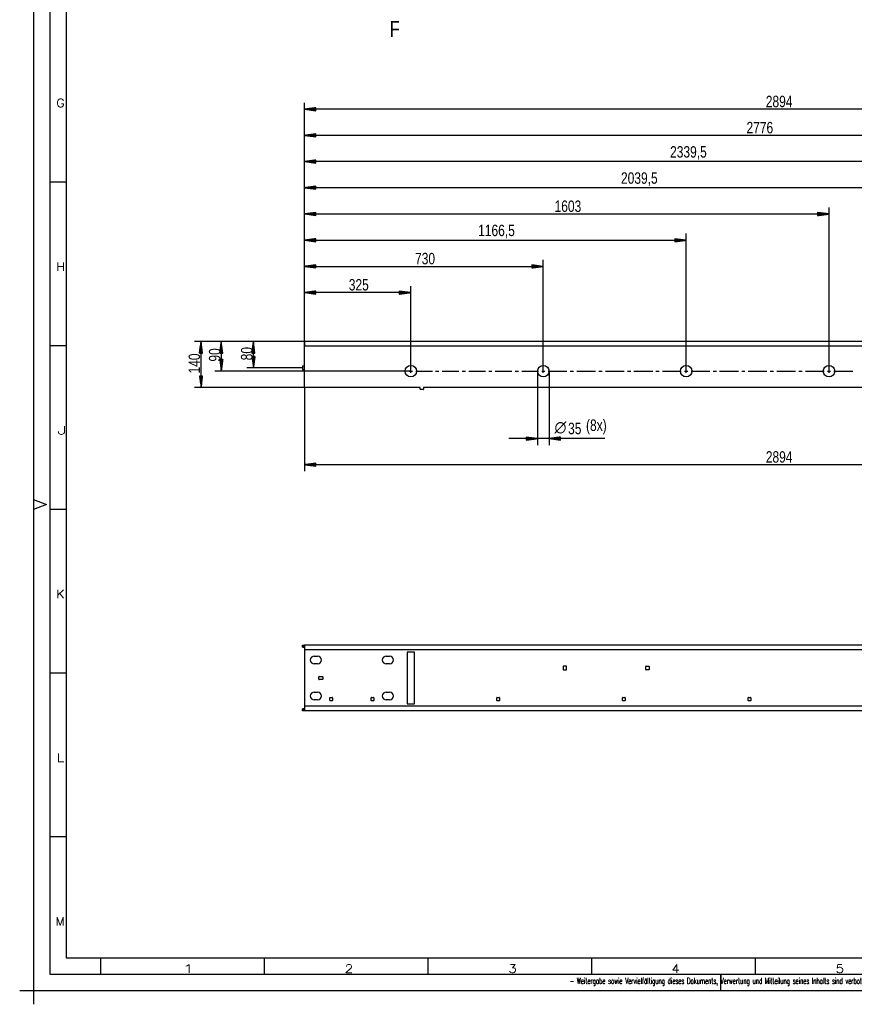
# Model space of a CAD drawing. Header units: millimetres. Extents: x -4 to 841, y -4 to 594.
# Tile 1 of 14: x -4 to 251, y -4 to 297. Entities that reach past the tile are written whole.
import ezdxf

# ---------------------------------------------------------------- set-up
doc = ezdxf.new("R2010")
doc.units = ezdxf.units.MM
doc.layers.add('1', color=7, linetype='Continuous')
doc.styles.add('SEACAD_Arial', font='arial.ttf', dxfattribs={"width": 0.75})
doc.styles.add('SEACAD_simplex_shx', font='simplex.shx', dxfattribs={"width": 0.587})

msp = doc.modelspace()

# ---------------------------------------------------------------- linework, layer by layer
at = {"layer": '1', "color": 7, "linetype": 'Continuous'}
for p, q in [((0, 594), (0, 0)), ((5, 589), (5, 5)), ((10, 584), (10, 10)), ((82.8, 189.65), (82.8, 271.25)), ((86.3, 269.71), (82.8, 269.25)), ((372.2, 269.25), (82.8, 269.25)), ((82.8, 269.25), (86.3, 268.79)), ((86.3, 269.25), (82.8, 269.25)), ((86.3, 269.25), (82.8, 269.25)), ((86.3, 269.3), (83.18, 269.3)), ((86.3, 269.2), (83.18, 269.2)), ((86.3, 269.35), (83.57, 269.35)), ((86.3, 269.14), (83.57, 269.14)), ((86.3, 269.4), (83.96, 269.4)), ((86.3, 269.09), (83.96, 269.09)), ((86.3, 269.45), (84.34, 269.45)), ((86.3, 269.04), (84.34, 269.04)), ((86.3, 269.5), (84.73, 269.5)), ((86.3, 268.99), (84.73, 268.99)), ((86.3, 269.55), (85.11, 269.55)), ((86.3, 268.94), (85.11, 268.94)), ((86.3, 269.6), (85.5, 269.6)), ((86.3, 268.89), (85.5, 268.89)), ((86.3, 269.65), (85.88, 269.65)), ((86.3, 268.84), (85.88, 268.84)), ((86.3, 269.7), (86.27, 269.7)), ((86.3, 269.7), (86.27, 269.7)), ((86.3, 268.79), (86.27, 268.79)), ((86.3, 268.79), (86.27, 268.79)), ((86.3, 268.79), (86.3, 269.71)), ((82.8, 189.65), (82.8, 263.25)), ((86.3, 261.71), (82.8, 261.25)), ((360.4, 261.25), (82.8, 261.25)), ((82.8, 261.25), (86.3, 260.79)), ((86.3, 261.25), (82.8, 261.25)), ((86.3, 261.25), (82.8, 261.25)), ((86.3, 261.3), (83.18, 261.3)), ((86.3, 261.2), (83.18, 261.2)), ((86.3, 261.35), (83.57, 261.35)), ((86.3, 261.14), (83.57, 261.14)), ((86.3, 261.4), (83.96, 261.4)), ((86.3, 261.09), (83.96, 261.09)), ((86.3, 261.45), (84.34, 261.45)), ((86.3, 261.04), (84.34, 261.04)), ((86.3, 261.5), (84.73, 261.5)), ((86.3, 260.99), (84.73, 260.99)), ((86.3, 261.55), (85.11, 261.55)), ((86.3, 260.94), (85.11, 260.94)), ((86.3, 261.6), (85.5, 261.6)), ((86.3, 260.89), (85.5, 260.89)), ((86.3, 261.65), (85.88, 261.65)), ((86.3, 260.84), (85.88, 260.84)), ((86.3, 261.7), (86.27, 261.7)), ((86.3, 261.7), (86.27, 261.7)), ((86.3, 260.79), (86.27, 260.79)), ((86.3, 260.79), (86.27, 260.79)), ((86.3, 260.79), (86.3, 261.71)), ((82.8, 189.65), (82.8, 255.25)), ((86.3, 253.71), (82.8, 253.25)), ((316.75, 253.25), (82.8, 253.25)), ((82.8, 253.25), (86.3, 252.79)), ((86.3, 253.25), (82.8, 253.25)), ((86.3, 253.25), (82.8, 253.25)), ((86.3, 253.3), (83.18, 253.3)), ((86.3, 253.2), (83.18, 253.2)), ((86.3, 253.35), (83.57, 253.35)), ((86.3, 253.14), (83.57, 253.14)), ((86.3, 253.4), (83.96, 253.4)), ((86.3, 253.09), (83.96, 253.09)), ((86.3, 253.45), (84.34, 253.45)), ((86.3, 253.04), (84.34, 253.04)), ((86.3, 253.5), (84.73, 253.5)), ((86.3, 252.99), (84.73, 252.99)), ((86.3, 253.55), (85.11, 253.55)), ((86.3, 252.94), (85.11, 252.94)), ((86.3, 253.6), (85.5, 253.6)), ((86.3, 252.89), (85.5, 252.89)), ((86.3, 253.65), (85.88, 253.65)), ((86.3, 252.84), (85.88, 252.84)), ((86.3, 253.7), (86.27, 253.7)), ((86.3, 253.7), (86.27, 253.7)), ((86.3, 252.79), (86.27, 252.79)), ((86.3, 252.79), (86.27, 252.79)), ((86.3, 252.79), (86.3, 253.71)), ((10, 247), (5, 247)), ((82.8, 189.65), (82.8, 247.25)), ((86.3, 245.71), (82.8, 245.25)), ((286.75, 245.25), (82.8, 245.25)), ((82.8, 245.25), (86.3, 244.79)), ((86.3, 245.25), (82.8, 245.25)), ((86.3, 245.25), (82.8, 245.25)), ((86.3, 245.3), (83.18, 245.3)), ((86.3, 245.2), (83.18, 245.2)), ((86.3, 245.35), (83.57, 245.35)), ((86.3, 245.14), (83.57, 245.14)), ((86.3, 245.4), (83.96, 245.4)), ((86.3, 245.09), (83.96, 245.09)), ((86.3, 245.45), (84.34, 245.45)), ((86.3, 245.04), (84.34, 245.04)), ((86.3, 245.5), (84.73, 245.5)), ((86.3, 244.99), (84.73, 244.99)), ((86.3, 245.55), (85.11, 245.55)), ((86.3, 244.94), (85.11, 244.94)), ((86.3, 245.6), (85.5, 245.6)), ((86.3, 244.89), (85.5, 244.89)), ((86.3, 245.65), (85.88, 245.65)), ((86.3, 244.84), (85.88, 244.84)), ((86.3, 245.7), (86.27, 245.7)), ((86.3, 245.7), (86.27, 245.7)), ((86.3, 244.79), (86.27, 244.79)), ((86.3, 244.79), (86.27, 244.79)), ((86.3, 244.79), (86.3, 245.71)), ((82.8, 189.65), (82.8, 239.25)), ((86.3, 237.71), (82.8, 237.25)), ((86.3, 237.65), (85.88, 237.65)), ((86.3, 237.7), (86.27, 237.7)), ((86.3, 237.7), (86.27, 237.7)), ((86.3, 236.79), (86.3, 237.71)), ((243.1, 237.25), (239.6, 237.71)), ((239.6, 237.71), (239.6, 236.79)), ((239.6, 237.7), (239.62, 237.7)), ((239.6, 237.7), (239.62, 237.7)), ((239.6, 237.65), (240.01, 237.65)), ((243.1, 189.25), (243.1, 239.25)), ((82.8, 237.25), (243.1, 237.25)), ((82.8, 237.25), (86.3, 236.79)), ((86.3, 237.25), (82.8, 237.25)), ((86.3, 237.25), (82.8, 237.25)), ((86.3, 237.3), (83.18, 237.3)), ((86.3, 237.2), (83.18, 237.2)), ((86.3, 237.35), (83.57, 237.35)), ((86.3, 237.14), (83.57, 237.14)), ((86.3, 237.4), (83.96, 237.4)), ((86.3, 237.09), (83.96, 237.09)), ((86.3, 237.45), (84.34, 237.45)), ((86.3, 237.04), (84.34, 237.04)), ((86.3, 237.5), (84.73, 237.5)), ((86.3, 236.99), (84.73, 236.99)), ((86.3, 237.55), (85.11, 237.55)), ((86.3, 236.94), (85.11, 236.94)), ((86.3, 237.6), (85.5, 237.6)), ((86.3, 236.89), (85.5, 236.89)), ((86.3, 236.84), (85.88, 236.84)), ((86.3, 236.79), (86.27, 236.79)), ((86.3, 236.79), (86.27, 236.79)), ((239.6, 237.6), (240.4, 237.6)), ((239.6, 237.55), (240.78, 237.55)), ((239.6, 237.5), (241.17, 237.5)), ((239.6, 237.45), (241.55, 237.45)), ((239.6, 237.4), (241.94, 237.4)), ((239.6, 237.35), (242.33, 237.35)), ((239.6, 237.3), (242.71, 237.3)), ((239.6, 236.79), (243.1, 237.25)), ((239.6, 237.25), (243.1, 237.25)), ((239.6, 237.25), (243.1, 237.25)), ((239.6, 237.2), (242.71, 237.2)), ((239.6, 237.14), (242.33, 237.14)), ((239.6, 237.09), (241.94, 237.09)), ((239.6, 237.04), (241.55, 237.04)), ((239.6, 236.99), (241.17, 236.99)), ((239.6, 236.94), (240.78, 236.94)), ((239.6, 236.89), (240.4, 236.89)), ((239.6, 236.84), (240.01, 236.84)), ((239.6, 236.79), (239.62, 236.79)), ((239.6, 236.79), (239.62, 236.79)), ((82.8, 189.65), (82.8, 231.25)), ((86.3, 229.71), (82.8, 229.25)), ((82.8, 229.25), (199.45, 229.25)), ((82.8, 229.25), (86.3, 228.79)), ((86.3, 229.25), (82.8, 229.25)), ((86.3, 229.25), (82.8, 229.25)), ((86.3, 229.3), (83.18, 229.3)), ((86.3, 229.2), (83.18, 229.2)), ((86.3, 229.35), (83.57, 229.35)), ((86.3, 229.14), (83.57, 229.14)), ((86.3, 229.4), (83.96, 229.4)), ((86.3, 229.09), (83.96, 229.09)), ((86.3, 229.45), (84.34, 229.45)), ((86.3, 229.04), (84.34, 229.04)), ((86.3, 229.5), (84.73, 229.5)), ((86.3, 228.99), (84.73, 228.99)), ((86.3, 229.55), (85.11, 229.55)), ((86.3, 228.94), (85.11, 228.94)), ((86.3, 229.6), (85.5, 229.6)), ((86.3, 228.89), (85.5, 228.89)), ((86.3, 229.65), (85.88, 229.65)), ((86.3, 228.84), (85.88, 228.84)), ((86.3, 229.7), (86.27, 229.7)), ((86.3, 229.7), (86.27, 229.7)), ((86.3, 228.79), (86.27, 228.79)), ((86.3, 228.79), (86.27, 228.79)), ((86.3, 228.79), (86.3, 229.71)), ((199.45, 229.25), (195.95, 229.71)), ((195.95, 229.71), (195.95, 228.79)), ((195.95, 229.7), (195.97, 229.7)), ((195.95, 229.7), (195.97, 229.7)), ((195.95, 229.65), (196.36, 229.65)), ((195.95, 229.6), (196.75, 229.6)), ((195.95, 229.55), (197.13, 229.55)), ((195.95, 229.5), (197.52, 229.5)), ((195.95, 229.45), (197.9, 229.45)), ((195.95, 229.4), (198.29, 229.4)), ((195.95, 229.35), (198.68, 229.35)), ((195.95, 229.3), (199.06, 229.3)), ((195.95, 228.79), (199.45, 229.25)), ((195.95, 229.25), (199.45, 229.25)), ((195.95, 229.25), (199.45, 229.25)), ((195.95, 229.2), (199.06, 229.2)), ((195.95, 229.14), (198.68, 229.14)), ((195.95, 229.09), (198.29, 229.09)), ((195.95, 229.04), (197.9, 229.04)), ((195.95, 228.99), (197.52, 228.99)), ((195.95, 228.94), (197.13, 228.94)), ((195.95, 228.89), (196.75, 228.89)), ((195.95, 228.84), (196.36, 228.84)), ((195.95, 228.79), (195.97, 228.79)), ((195.95, 228.79), (195.97, 228.79)), ((199.45, 189.25), (199.45, 231.25)), ((82.8, 189.65), (82.8, 223.25)), ((155.8, 189.25), (155.8, 223.25)), ((86.3, 221.71), (82.8, 221.25)), ((82.8, 221.25), (155.8, 221.25)), ((82.8, 221.25), (86.3, 220.79)), ((86.3, 221.25), (82.8, 221.25)), ((86.3, 221.25), (82.8, 221.25)), ((86.3, 221.3), (83.18, 221.3)), ((86.3, 221.2), (83.18, 221.2)), ((86.3, 221.35), (83.57, 221.35)), ((86.3, 221.14), (83.57, 221.14)), ((86.3, 221.4), (83.96, 221.4)), ((86.3, 221.09), (83.96, 221.09)), ((86.3, 221.45), (84.34, 221.45)), ((86.3, 221.04), (84.34, 221.04)), ((86.3, 221.5), (84.73, 221.5)), ((86.3, 220.99), (84.73, 220.99)), ((86.3, 221.55), (85.11, 221.55)), ((86.3, 220.94), (85.11, 220.94)), ((86.3, 221.6), (85.5, 221.6)), ((86.3, 220.89), (85.5, 220.89)), ((86.3, 221.65), (85.88, 221.65)), ((86.3, 220.84), (85.88, 220.84)), ((86.3, 221.7), (86.27, 221.7)), ((86.3, 221.7), (86.27, 221.7)), ((86.3, 220.79), (86.27, 220.79)), ((86.3, 220.79), (86.27, 220.79)), ((86.3, 220.79), (86.3, 221.71)), ((155.8, 221.25), (152.3, 221.71)), ((152.3, 221.71), (152.3, 220.79)), ((152.3, 221.7), (152.32, 221.7)), ((152.3, 221.7), (152.32, 221.7)), ((152.3, 221.65), (152.71, 221.65)), ((152.3, 221.6), (153.1, 221.6)), ((152.3, 221.55), (153.48, 221.55)), ((152.3, 221.5), (153.87, 221.5)), ((152.3, 221.45), (154.25, 221.45)), ((152.3, 221.4), (154.64, 221.4)), ((152.3, 221.35), (155.03, 221.35)), ((152.3, 221.3), (155.41, 221.3)), ((152.3, 220.79), (155.8, 221.25)), ((152.3, 221.25), (155.8, 221.25)), ((152.3, 221.25), (155.8, 221.25)), ((152.3, 221.2), (155.41, 221.2)), ((152.3, 221.14), (155.03, 221.14)), ((152.3, 221.09), (154.64, 221.09)), ((152.3, 221.04), (154.25, 221.04)), ((152.3, 220.99), (153.87, 220.99)), ((152.3, 220.94), (153.48, 220.94)), ((152.3, 220.89), (153.1, 220.89)), ((152.3, 220.84), (152.71, 220.84)), ((152.3, 220.79), (152.32, 220.79)), ((152.3, 220.79), (152.32, 220.79)), ((82.8, 189.65), (82.8, 215.25)), ((86.3, 213.71), (82.8, 213.25)), ((86.3, 213.6), (85.5, 213.6)), ((86.3, 213.65), (85.88, 213.65)), ((86.3, 213.7), (86.27, 213.7)), ((86.3, 213.7), (86.27, 213.7)), ((86.3, 212.79), (86.3, 213.71)), ((115.3, 213.25), (111.8, 213.71)), ((111.8, 213.71), (111.8, 212.79)), ((111.8, 213.7), (111.82, 213.7)), ((111.8, 213.7), (111.82, 213.7)), ((111.8, 213.65), (112.21, 213.65)), ((111.8, 213.6), (112.6, 213.6)), ((115.3, 189.25), (115.3, 215.25)), ((115.3, 213.25), (82.8, 213.25)), ((82.8, 213.25), (86.3, 212.79)), ((86.3, 213.25), (82.8, 213.25)), ((86.3, 213.25), (82.8, 213.25)), ((86.3, 213.3), (83.18, 213.3)), ((86.3, 213.2), (83.18, 213.2)), ((86.3, 213.35), (83.57, 213.35)), ((86.3, 213.14), (83.57, 213.14)), ((86.3, 213.4), (83.96, 213.4)), ((86.3, 213.09), (83.96, 213.09)), ((86.3, 213.45), (84.34, 213.45)), ((86.3, 213.04), (84.34, 213.04)), ((86.3, 213.5), (84.73, 213.5)), ((86.3, 212.99), (84.73, 212.99)), ((86.3, 213.55), (85.11, 213.55)), ((86.3, 212.94), (85.11, 212.94)), ((86.3, 212.89), (85.5, 212.89)), ((86.3, 212.84), (85.88, 212.84)), ((86.3, 212.79), (86.27, 212.79)), ((86.3, 212.79), (86.27, 212.79)), ((111.8, 213.55), (112.98, 213.55)), ((111.8, 213.5), (113.37, 213.5)), ((111.8, 213.45), (113.75, 213.45)), ((111.8, 213.4), (114.14, 213.4)), ((111.8, 213.35), (114.53, 213.35)), ((111.8, 213.3), (114.91, 213.3)), ((111.8, 212.79), (115.3, 213.25)), ((111.8, 213.25), (115.3, 213.25)), ((111.8, 213.25), (115.3, 213.25)), ((111.8, 213.2), (114.91, 213.2)), ((111.8, 213.14), (114.53, 213.14)), ((111.8, 213.09), (114.14, 213.09)), ((111.8, 213.04), (113.75, 213.04)), ((111.8, 212.99), (113.37, 212.99)), ((111.8, 212.94), (112.98, 212.94)), ((111.8, 212.89), (112.6, 212.89)), ((111.8, 212.84), (112.21, 212.84)), ((111.8, 212.79), (111.82, 212.79)), ((111.8, 212.79), (111.82, 212.79)), ((10, 197), (5, 197)), ((82.8, 198.25), (49.2, 198.25)), ((51.2, 198.25), (50.74, 194.75)), ((50.84, 194.75), (50.84, 195.54)), ((50.89, 194.75), (50.89, 195.93)), ((50.94, 194.75), (50.94, 196.32)), ((50.99, 194.75), (50.99, 196.7)), ((51.05, 194.75), (51.05, 197.09)), ((51.1, 194.75), (51.1, 197.47)), ((51.15, 194.75), (51.15, 197.86)), ((51.2, 184.25), (51.2, 198.25)), ((51.66, 194.75), (51.2, 198.25)), ((51.2, 194.75), (51.2, 198.25)), ((51.2, 194.75), (51.2, 198.25)), ((51.25, 194.75), (51.25, 197.86)), ((51.3, 194.75), (51.3, 197.47)), ((51.35, 194.75), (51.35, 197.09)), ((51.4, 194.75), (51.4, 196.7)), ((51.45, 194.75), (51.45, 196.32)), ((51.5, 194.75), (51.5, 195.93)), ((51.55, 194.75), (51.55, 195.54)), ((82.8, 198.25), (55.41, 198.25)), ((57.41, 198.25), (56.94, 194.75)), ((57.05, 194.75), (57.05, 195.54)), ((57.1, 194.75), (57.1, 195.93)), ((57.15, 194.75), (57.15, 196.32)), ((57.2, 194.75), (57.2, 196.7)), ((57.25, 194.75), (57.25, 197.09)), ((57.3, 194.75), (57.3, 197.47)), ((57.35, 194.75), (57.35, 197.86)), ((57.41, 198.25), (57.41, 189.25)), ((57.87, 194.75), (57.41, 198.25)), ((57.41, 194.75), (57.41, 198.25)), ((57.41, 194.75), (57.41, 198.25)), ((57.46, 194.75), (57.46, 197.86)), ((57.51, 194.75), (57.51, 197.47)), ((57.56, 194.75), (57.56, 197.09)), ((57.61, 194.75), (57.61, 196.7)), ((57.66, 194.75), (57.66, 196.32)), ((57.71, 194.75), (57.71, 195.93)), ((57.76, 194.75), (57.76, 195.54)), ((82.8, 198.25), (65.2, 198.25)), ((67.2, 198.25), (66.74, 194.75)), ((66.84, 194.75), (66.84, 195.54)), ((66.89, 194.75), (66.89, 195.93)), ((66.94, 194.75), (66.94, 196.32)), ((66.99, 194.75), (66.99, 196.7)), ((67.05, 194.75), (67.05, 197.09)), ((67.1, 194.75), (67.1, 197.47)), ((67.15, 194.75), (67.15, 197.86)), ((67.2, 190.25), (67.2, 198.25)), ((67.66, 194.75), (67.2, 198.25)), ((67.2, 194.75), (67.2, 198.25)), ((67.2, 194.75), (67.2, 198.25)), ((67.25, 194.75), (67.25, 197.86)), ((67.3, 194.75), (67.3, 197.47)), ((67.35, 194.75), (67.35, 197.09)), ((67.4, 194.75), (67.4, 196.7)), ((67.45, 194.75), (67.45, 196.32)), ((67.5, 194.75), (67.5, 195.93)), ((67.55, 194.75), (67.55, 195.54)), ((393.93, 198.25), (82.8, 198.25)), ((394.65, 196.85), (82.8, 196.85)), ((82.8, 190.85), (82.8, 196.85)), ((50.74, 194.75), (50.74, 194.77)), ((50.74, 194.75), (50.74, 194.77)), ((50.74, 194.75), (51.66, 194.75)), ((50.79, 194.75), (50.79, 195.16)), ((51.6, 194.75), (51.6, 195.16)), ((51.65, 194.75), (51.65, 194.77)), ((51.65, 194.75), (51.65, 194.77)), ((56.94, 194.75), (57.87, 194.75)), ((57.87, 192.75), (56.94, 192.75)), ((56.94, 192.75), (57.41, 189.25)), ((56.95, 194.75), (56.95, 194.77)), ((56.95, 194.75), (56.95, 194.77)), ((56.95, 192.75), (56.95, 192.72)), ((56.95, 192.75), (56.95, 192.72)), ((57, 194.75), (57, 195.16)), ((57, 192.75), (57, 192.33)), ((57.05, 192.75), (57.05, 191.95)), ((57.1, 192.75), (57.1, 191.56)), ((57.15, 192.75), (57.15, 191.18)), ((57.2, 192.75), (57.2, 190.79)), ((57.25, 192.75), (57.25, 190.4)), ((57.3, 192.75), (57.3, 190.02)), ((57.35, 192.75), (57.35, 189.63)), ((57.41, 189.25), (57.87, 192.75)), ((57.41, 192.75), (57.41, 189.25)), ((57.41, 192.75), (57.41, 189.25)), ((57.46, 192.75), (57.46, 189.63)), ((57.51, 192.75), (57.51, 190.02)), ((57.56, 192.75), (57.56, 190.4)), ((57.61, 192.75), (57.61, 190.79)), ((57.66, 192.75), (57.66, 191.18)), ((57.71, 192.75), (57.71, 191.56)), ((57.76, 192.75), (57.76, 191.95)), ((57.81, 194.75), (57.81, 195.16)), ((57.81, 192.75), (57.81, 192.33)), ((57.86, 194.75), (57.86, 194.77)), ((57.86, 194.75), (57.86, 194.77)), ((57.86, 192.75), (57.86, 192.72)), ((57.86, 192.75), (57.86, 192.72)), ((66.74, 194.75), (66.74, 194.77)), ((66.74, 194.75), (66.74, 194.77)), ((66.74, 194.75), (67.66, 194.75)), ((67.66, 193.75), (66.74, 193.75)), ((66.74, 193.75), (67.2, 190.25)), ((66.74, 193.75), (66.74, 193.72)), ((66.74, 193.75), (66.74, 193.72)), ((66.79, 194.75), (66.79, 195.16)), ((66.79, 193.75), (66.79, 193.33)), ((66.84, 193.75), (66.84, 192.95)), ((66.89, 193.75), (66.89, 192.56)), ((66.94, 193.75), (66.94, 192.18)), ((66.99, 193.75), (66.99, 191.79)), ((67.05, 193.75), (67.05, 191.4)), ((67.1, 193.75), (67.1, 191.02)), ((67.15, 193.75), (67.15, 190.63)), ((67.2, 190.25), (67.66, 193.75)), ((67.2, 193.75), (67.2, 190.25)), ((67.2, 193.75), (67.2, 190.25)), ((67.25, 193.75), (67.25, 190.63)), ((67.3, 193.75), (67.3, 191.02)), ((67.35, 193.75), (67.35, 191.4)), ((67.4, 193.75), (67.4, 191.79)), ((67.45, 193.75), (67.45, 192.18)), ((67.5, 193.75), (67.5, 192.56)), ((67.55, 193.75), (67.55, 192.95)), ((67.6, 194.75), (67.6, 195.16)), ((67.6, 193.75), (67.6, 193.33)), ((67.65, 194.75), (67.65, 194.77)), ((67.65, 194.75), (67.65, 194.77)), ((67.65, 193.75), (67.65, 193.72)), ((67.65, 193.75), (67.65, 193.72)), ((82.2, 190.25), (65.2, 190.25)), ((82.2, 190.65), (82.2, 189.85)), ((82.7, 190.75), (82.3, 190.75)), ((82.3, 189.75), (82.7, 189.75)), ((82.8, 184.25), (82.8, 189.65)), ((115.3, 190.75), (115.3, 191)), ((115.3, 188.75), (115.3, 189.75)), ((155.8, 190.75), (155.8, 191)), ((155.8, 188.75), (155.8, 189.75)), ((199.45, 190.75), (199.45, 191)), ((199.45, 188.75), (199.45, 189.75)), ((243.1, 190.75), (243.1, 191)), ((243.1, 188.75), (243.1, 189.75)), ((51.66, 187.75), (50.74, 187.75)), ((50.74, 187.75), (51.2, 184.25)), ((50.74, 187.75), (50.74, 187.72)), ((50.74, 187.75), (50.74, 187.72)), ((50.79, 187.75), (50.79, 187.33)), ((50.84, 187.75), (50.84, 186.95)), ((50.89, 187.75), (50.89, 186.56)), ((50.94, 187.75), (50.94, 186.18)), ((50.99, 187.75), (50.99, 185.79)), ((51.05, 187.75), (51.05, 185.4)), ((51.1, 187.75), (51.1, 185.02)), ((51.15, 187.75), (51.15, 184.63)), ((51.2, 184.25), (51.66, 187.75)), ((51.2, 187.75), (51.2, 184.25)), ((51.2, 187.75), (51.2, 184.25)), ((51.25, 187.75), (51.25, 184.63)), ((51.3, 187.75), (51.3, 185.02)), ((51.35, 187.75), (51.35, 185.4)), ((51.4, 187.75), (51.4, 185.79)), ((51.45, 187.75), (51.45, 186.18)), ((51.5, 187.75), (51.5, 186.56)), ((51.55, 187.75), (51.55, 186.95)), ((51.6, 187.75), (51.6, 187.33)), ((51.65, 187.75), (51.65, 187.72)), ((51.65, 187.75), (51.65, 187.72)), ((115.3, 189.25), (55.41, 189.25)), ((113.8, 189.25), (113.55, 189.25)), ((114.8, 189.25), (115.8, 189.25)), ((115.3, 187.75), (115.3, 187.5)), ((116.8, 189.25), (121.9, 189.25)), ((122.9, 189.25), (123.9, 189.25)), ((124.9, 189.25), (130, 189.25)), ((131, 189.25), (132, 189.25)), ((133, 189.25), (138.1, 189.25)), ((139.1, 189.25), (140.1, 189.25)), ((141.1, 189.25), (146.2, 189.25)), ((147.2, 189.25), (148.2, 189.25)), ((149.2, 189.25), (154.3, 189.25)), ((154.05, 189.25), (154.05, 166.65)), ((155.3, 189.25), (156.3, 189.25)), ((155.8, 187.75), (155.8, 187.5)), ((157.3, 189.25), (163.03, 189.25)), ((157.55, 189.25), (157.55, 166.65)), ((164.03, 189.25), (165.03, 189.25)), ((166.03, 189.25), (171.76, 189.25)), ((172.76, 189.25), (173.76, 189.25)), ((174.76, 189.25), (180.49, 189.25)), ((181.49, 189.25), (182.49, 189.25)), ((183.49, 189.25), (189.22, 189.25)), ((190.22, 189.25), (191.22, 189.25)), ((192.22, 189.25), (197.95, 189.25)), ((198.95, 189.25), (199.95, 189.25)), ((199.45, 187.75), (199.45, 187.5)), ((200.95, 189.25), (206.68, 189.25)), ((207.68, 189.25), (208.68, 189.25)), ((209.68, 189.25), (215.41, 189.25)), ((216.41, 189.25), (217.41, 189.25)), ((218.41, 189.25), (224.14, 189.25)), ((225.14, 189.25), (226.14, 189.25)), ((227.14, 189.25), (232.87, 189.25)), ((233.87, 189.25), (234.87, 189.25)), ((235.87, 189.25), (241.6, 189.25)), ((242.6, 189.25), (243.6, 189.25)), ((243.1, 187.75), (243.1, 187.5)), ((244.6, 189.25), (250.33, 189.25)), ((82.8, 184.25), (49.2, 184.25)), ((82.8, 184.25), (82.8, 158.65)), ((118.1, 184.25), (82.8, 184.25)), ((118.2, 183.75), (118.2, 184.15)), ((119.1, 183.65), (118.3, 183.65)), ((119.2, 184.15), (119.2, 183.75)), ((371.6, 184.25), (119.3, 184.25)), ((174.63, 168.65), (145.3, 168.65)), ((154.05, 168.65), (150.55, 169.11)), ((150.55, 169.11), (150.55, 168.18)), ((150.55, 169.1), (150.57, 169.1)), ((150.55, 169.1), (150.57, 169.1)), ((150.55, 169.05), (150.96, 169.05)), ((150.55, 169), (151.35, 169)), ((150.55, 168.95), (151.73, 168.95)), ((150.55, 168.9), (152.12, 168.9)), ((150.55, 168.85), (152.5, 168.85)), ((150.55, 168.8), (152.89, 168.8)), ((150.55, 168.75), (153.28, 168.75)), ((150.55, 168.7), (153.66, 168.7)), ((150.55, 168.18), (154.05, 168.65)), ((150.55, 168.65), (154.05, 168.65)), ((150.55, 168.65), (154.05, 168.65)), ((150.55, 168.59), (153.66, 168.59)), ((150.55, 168.54), (153.28, 168.54)), ((150.55, 168.49), (152.89, 168.49)), ((161.05, 169.11), (157.55, 168.65)), ((157.55, 168.65), (161.05, 168.18)), ((161.05, 168.65), (157.55, 168.65)), ((161.05, 168.65), (157.55, 168.65)), ((161.05, 168.7), (157.93, 168.7)), ((161.05, 168.59), (157.93, 168.59)), ((161.05, 168.75), (158.32, 168.75)), ((161.05, 168.54), (158.32, 168.54)), ((161.05, 168.8), (158.71, 168.8)), ((161.05, 168.49), (158.71, 168.49)), ((161.05, 168.85), (159.09, 168.85)), ((161.05, 168.9), (159.48, 168.9)), ((161.05, 168.95), (159.86, 168.95)), ((161.05, 169), (160.25, 169)), ((161.05, 169.05), (160.63, 169.05)), ((161.05, 169.1), (161.02, 169.1)), ((161.05, 169.1), (161.02, 169.1)), ((161.05, 168.18), (161.05, 169.11)), ((150.55, 168.44), (152.5, 168.44)), ((150.55, 168.39), (152.12, 168.39)), ((150.55, 168.34), (151.73, 168.34)), ((150.55, 168.29), (151.35, 168.29)), ((150.55, 168.24), (150.96, 168.24)), ((150.55, 168.19), (150.57, 168.19)), ((150.55, 168.19), (150.57, 168.19)), ((161.05, 168.44), (159.09, 168.44)), ((161.05, 168.39), (159.48, 168.39)), ((161.05, 168.34), (159.86, 168.34)), ((161.05, 168.29), (160.25, 168.29)), ((161.05, 168.24), (160.63, 168.24)), ((161.05, 168.19), (161.02, 168.19)), ((161.05, 168.19), (161.02, 168.19)), ((86.3, 161.11), (82.8, 160.65)), ((372.2, 160.65), (82.8, 160.65)), ((82.8, 160.65), (86.3, 160.18)), ((86.3, 160.65), (82.8, 160.65)), ((86.3, 160.65), (82.8, 160.65)), ((86.3, 160.7), (83.18, 160.7)), ((86.3, 160.59), (83.18, 160.59)), ((86.3, 160.75), (83.57, 160.75)), ((86.3, 160.54), (83.57, 160.54)), ((86.3, 160.8), (83.96, 160.8)), ((86.3, 160.49), (83.96, 160.49)), ((86.3, 160.85), (84.34, 160.85)), ((86.3, 160.44), (84.34, 160.44)), ((86.3, 160.9), (84.73, 160.9)), ((86.3, 160.39), (84.73, 160.39)), ((86.3, 160.95), (85.11, 160.95)), ((86.3, 160.34), (85.11, 160.34)), ((86.3, 161), (85.5, 161)), ((86.3, 160.29), (85.5, 160.29)), ((86.3, 161.05), (85.88, 161.05)), ((86.3, 160.24), (85.88, 160.24)), ((86.3, 161.1), (86.27, 161.1)), ((86.3, 161.1), (86.27, 161.1)), ((86.3, 160.19), (86.27, 160.19)), ((86.3, 160.19), (86.27, 160.19)), ((86.3, 160.18), (86.3, 161.11)), ((0, 150), (4, 148.5)), ((4, 148.5), (0, 147)), ((10, 147), (5, 147)), ((82.2, 104.89), (82.2, 105.49)), ((82.2, 105.49), (82.3, 105.49)), ((82.3, 105.49), (82.3, 104.89)), ((82.3, 105.49), (82.7, 105.49)), ((82.7, 104.89), (82.7, 105.49)), ((82.7, 105.49), (82.8, 105.49)), ((381.22, 105.49), (82.8, 105.49)), ((82.3, 104.89), (82.2, 104.89)), ((82.3, 104.89), (82.7, 104.89)), ((82.8, 104.89), (82.7, 104.89)), ((381.4, 104.09), (82.8, 104.09)), ((82.8, 104.09), (82.8, 86.89)), ((114.2, 103.34), (114.2, 87.64)), ((116.4, 103.34), (114.2, 103.34)), ((116.4, 87.64), (116.4, 103.34)), ((85.8, 102.19), (86.8, 102.19)), ((86.8, 99.79), (85.8, 99.79)), ((107.8, 102.19), (108.8, 102.19)), ((108.8, 99.79), (107.8, 99.79)), ((10, 97), (5, 97)), ((161.9, 99.04), (161.9, 98.04)), ((162.8, 99.14), (162, 99.14)), ((162, 97.94), (162.8, 97.94)), ((162.9, 98.04), (162.9, 99.04)), ((187.1, 98.04), (187.1, 99.04)), ((187.2, 99.14), (188, 99.14)), ((188, 97.94), (187.2, 97.94)), ((188.1, 99.04), (188.1, 98.04)), ((87.2, 95.09), (87.2, 95.89)), ((87.3, 95.99), (88.3, 95.99)), ((88.3, 94.99), (87.3, 94.99)), ((88.4, 95.89), (88.4, 95.09)), ((85.8, 91.19), (86.8, 91.19)), ((107.8, 91.19), (108.8, 91.19)), ((86.8, 88.79), (85.8, 88.79)), ((90.6, 88.64), (90.6, 89.44)), ((90.7, 89.54), (91.3, 89.54)), ((91.3, 88.54), (90.7, 88.54)), ((91.4, 89.44), (91.4, 88.64)), ((103.2, 88.64), (103.2, 89.44)), ((103.3, 89.54), (103.9, 89.54)), ((103.9, 88.54), (103.3, 88.54)), ((104, 89.44), (104, 88.64)), ((108.8, 88.79), (107.8, 88.79)), ((114.2, 87.64), (116.4, 87.64)), ((141.6, 88.64), (141.6, 89.44)), ((141.7, 89.54), (142.3, 89.54)), ((142.3, 88.54), (141.7, 88.54)), ((142.4, 89.44), (142.4, 88.64)), ((180, 88.64), (180, 89.44)), ((180.1, 89.54), (180.7, 89.54)), ((180.7, 88.54), (180.1, 88.54)), ((180.8, 89.44), (180.8, 88.64)), ((218.4, 88.64), (218.4, 89.44)), ((218.5, 89.54), (219.1, 89.54)), ((219.1, 88.54), (218.5, 88.54)), ((219.2, 89.44), (219.2, 88.64)), ((82.2, 85.49), (82.2, 86.09)), ((82.2, 86.09), (82.3, 86.09)), ((82.3, 85.49), (82.2, 85.49)), ((82.3, 86.09), (82.3, 85.49)), ((82.7, 86.09), (82.3, 86.09)), ((82.7, 85.49), (82.3, 85.49)), ((82.7, 85.49), (82.7, 86.09)), ((82.7, 86.09), (82.8, 86.09)), ((82.8, 85.49), (82.7, 85.49)), ((393.93, 86.89), (82.8, 86.89)), ((394.65, 85.49), (82.8, 85.49)), ((10, 47), (5, 47)), ((10, 10), (831, 10)), ((20.5, 10), (20.5, 5)), ((70.5, 10), (70.5, 5)), ((120.5, 10), (120.5, 5)), ((170.5, 10), (170.5, 5)), ((220.5, 10), (220.5, 5)), ((0, 4.21), (0, -4.21)), ((0, 4.21), (0, -4.21)), ((5, 5), (836, 5)), ((210, 5), (210, 2)), ((210, 0), (210, 4.75)), ((-4.21, 0), (4.21, 0)), ((-4.21, 0), (4.21, 0)), ((0, 0), (841, 0))]:
    msp.add_line(p, q, dxfattribs=at)
for centre in [(115.3, 189.25), (155.8, 189.25), (199.45, 189.25), (243.1, 189.25)]:
    msp.add_circle(centre, 1.75, dxfattribs=at)
for centre, radius, start, end in [((82.3, 190.65), 0.1, 90, 180), ((82.3, 189.85), 0.1, 180, 270), ((82.7, 190.85), 0.1, 270, 0), ((82.7, 189.65), 0.1, 0, 90), ((118.1, 184.15), 0.1, 0, 90), ((118.3, 183.75), 0.1, 180, 270), ((119.1, 183.75), 0.1, 270, 0), ((119.3, 184.15), 0.1, 90, 180), ((85.8, 100.99), 1.2, 90, 270), ((86.8, 100.99), 1.2, 270, 90), ((107.8, 100.99), 1.2, 90, 270), ((108.8, 100.99), 1.2, 270, 90), ((162, 99.04), 0.1, 90, 180), ((162, 98.04), 0.1, 180, 270), ((162.8, 99.04), 0.1, 0, 90), ((162.8, 98.04), 0.1, 270, 0), ((187.2, 99.04), 0.1, 90, 180), ((187.2, 98.04), 0.1, 180, 270), ((188, 99.04), 0.1, 0, 90), ((188, 98.04), 0.1, 270, 0), ((87.3, 95.89), 0.1, 90, 180), ((87.3, 95.09), 0.1, 180, 270), ((88.3, 95.89), 0.1, 0, 90), ((88.3, 95.09), 0.1, 270, 0), ((85.8, 89.99), 1.2, 90, 270), ((86.8, 89.99), 1.2, 270, 90), ((107.8, 89.99), 1.2, 90, 270), ((108.8, 89.99), 1.2, 270, 90), ((90.7, 89.44), 0.1, 90, 180), ((90.7, 88.64), 0.1, 180, 270), ((91.3, 89.44), 0.1, 0, 90), ((91.3, 88.64), 0.1, 270, 0), ((103.3, 89.44), 0.1, 90, 180), ((103.3, 88.64), 0.1, 180, 270), ((103.9, 89.44), 0.1, 0, 90), ((103.9, 88.64), 0.1, 270, 0), ((141.7, 89.44), 0.1, 90, 180), ((141.7, 88.64), 0.1, 180, 270), ((142.3, 89.44), 0.1, 0, 90), ((142.3, 88.64), 0.1, 270, 0), ((180.1, 89.44), 0.1, 90, 180), ((180.1, 88.64), 0.1, 180, 270), ((180.7, 89.44), 0.1, 0, 90), ((180.7, 88.64), 0.1, 270, 0), ((218.5, 89.44), 0.1, 90, 180), ((218.5, 88.64), 0.1, 180, 270), ((219.1, 89.44), 0.1, 0, 90), ((219.1, 88.64), 0.1, 270, 0)]:
    msp.add_arc(centre, radius, start, end, dxfattribs=at)
for points, knots in [([(82.8, 198.25), (82.8, 197.84), (82.8, 196.85)], [0, 0, 0.292888, 1, 1]), ([(82.8, 105.49), (82.8, 105.08), (82.8, 104.09)], [0, 0, 0.292895, 1, 1]), ([(82.8, 86.89), (82.8, 86.36), (82.8, 85.6), (82.8, 85.49)], [0, 0, 0.382683, 0.92388, 1, 1])]:
    msp.add_open_spline(points, degree=1, knots=knots, dxfattribs=at)

# ---------------------------------------------------------------- texts
at = {"layer": '1', "attachment_point": 7}
for s, insert, char_height, width, style in [('{\\fArial|b0||i0||c0|p34;\\C7;\\H4.9;\\W0.75;F}', (108.82, 291.33), 4.9, 3.0891, 'SEACAD_Arial'), ('{\\fsimplex|b0||i0||c0|p34;\\C7;\\H2.5;\\W1.148;G}', (6.97, 269.92), 2.5, 4.7878, 'SEACAD_simplex_shx'), ('{\\fArial|b0||i0||c0|p34;\\C7;\\H3.5;\\W0.75;2894}', (223.78, 269.83), 3.5, 7.9131, 'SEACAD_Arial'), ('{\\fArial|b0||i0||c0|p34;\\C7;\\H3.5;\\W0.75;2776}', (217.88, 261.83), 3.5, 7.9131, 'SEACAD_Arial'), ('{\\fArial|b0||i0||c0|p34;\\C7;\\H3.5;\\W0.75;2339,5}', (194.53, 253.83), 3.5, 10.8804, 'SEACAD_Arial'), ('{\\fArial|b0||i0||c0|p34;\\C7;\\H3.5;\\W0.75;2039,5}', (179.53, 245.83), 3.5, 10.8804, 'SEACAD_Arial'), ('{\\fArial|b0||i0||c0|p34;\\C7;\\H3.5;\\W0.75;1603}', (159.23, 237.83), 3.5, 7.9131, 'SEACAD_Arial'), ('{\\fArial|b0||i0||c0|p34;\\C7;\\H3.5;\\W0.75;1166,5}', (135.88, 229.83), 3.5, 10.8804, 'SEACAD_Arial'), ('{\\fArial|b0||i0||c0|p34;\\C7;\\H3.5;\\W0.75;730}', (116.6, 221.83), 3.5, 5.9348, 'SEACAD_Arial'), ('{\\fsimplex|b0||i0||c0|p34;\\C7;\\H2.5;\\W1.148;H}', (6.97, 219.92), 2.5, 5.0708, 'SEACAD_simplex_shx'), ('{\\fArial|b0||i0||c0|p34;\\C7;\\H3.5;\\W0.75;325}', (96.35, 213.83), 3.5, 5.9348, 'SEACAD_Arial'), ('{\\fsimplex|b0||i0||c0|p34;\\C7;\\H2.5;\\W1.722;J}', (7.24, 169.92), 2.5, 5.2123, 'SEACAD_simplex_shx'), ('{\\fArial|b0||i0||c0|p34;\\C7;\\H3.5;\\W0.75;35}', (163.37, 169.92), 3.5, 3.9565, 'SEACAD_Arial'), ('{\\fArial|b0||i0||c0|p34;\\C7;\\H3.5;\\W0.75;(8x)}', (168.85, 169.92), 3.5, 6.2391, 'SEACAD_Arial'), ('{\\fArial|b0||i0||c0|p34;\\C7;\\H3.5;\\W0.75;2894}', (223.78, 161.23), 3.5, 7.9131, 'SEACAD_Arial'), ('{\\fsimplex|b0||i0||c0|p34;\\C7;\\H2.5;\\W1.148;K}', (6.97, 119.92), 2.5, 4.9293, 'SEACAD_simplex_shx'), ('{\\fsimplex|b0||i0||c0|p34;\\C7;\\H2.5;\\W1.292;L}', (7.11, 69.92), 2.5, 4.4104, 'SEACAD_simplex_shx'), ('{\\fsimplex|b0||i0||c0|p34;\\C7;\\H2.5;\\W1.033;M}', (6.83, 19.92), 2.5, 4.8821, 'SEACAD_simplex_shx'), ('{\\fsimplex|b0||i0||c0|p34;\\C7;\\H2.5;\\W1.879;1}', (45.38, 5.43), 2.5, 5.3935, 'SEACAD_simplex_shx'), ('{\\fsimplex|b0||i0||c0|p34;\\C7;\\H2.5;\\W1.216;2}', (95.11, 5.43), 2.5, 4.7454, 'SEACAD_simplex_shx'), ('{\\fsimplex|b0||i0||c0|p34;\\C7;\\H2.5;\\W1.216;3}', (145.11, 5.43), 2.5, 4.7454, 'SEACAD_simplex_shx'), ('{\\fsimplex|b0||i0||c0|p34;\\C7;\\H2.5;\\W1.148;4}', (194.97, 5.42), 2.5, 4.6934, 'SEACAD_simplex_shx'), ('{\\fsimplex|b0||i0||c0|p34;\\C7;\\H2.5;\\W1.216;5}', (245.11, 5.43), 2.5, 4.7454, 'SEACAD_simplex_shx'), ('{\\fsimplex|b0||i0||c0|p34;\\C7;\\H1.8;\\W0.55178;- Weitergabe sowie Vervielfältigung dieses Dokuments, Verwertung und Mitteilung seines Inhalts sind verboten, soweit nicht ausdrücklich gestattet. Zuwiderhandlungen verpflichten zu Schadenersatz. Alle Rechte für den Fall der Patent-, Gebrauchsmuster-}', (163.85, 1.44), 1.8, 197.0491, 'SEACAD_simplex_shx')]:
    msp.add_mtext(s, dxfattribs=dict(at, insert=insert, char_height=char_height, width=width, style=style))
at = {"layer": '1', "char_height": 3.5, "attachment_point": 7, "rotation": 90, "style": 'SEACAD_Arial'}
for s, insert, width in [('{\\fArial|b0||i0||c0|p34;\\C7;\\H3.5;\\W0.75;90}', (57.17, 192.15), 3.9565), ('{\\fArial|b0||i0||c0|p34;\\C7;\\H3.5;\\W0.75;80}', (66.96, 192.54), 3.9565), ('{\\fArial|b0||i0||c0|p34;\\C7;\\H3.5;\\W0.75;140}', (50.96, 188.52), 5.9348)]:
    msp.add_mtext(s, dxfattribs=dict(at, insert=insert, width=width))
at = {"layer": '1', "insert": (159.22, 170.14), "char_height": 3.5, "width": 4.8276, "attachment_point": 7}
msp.add_mtext('{\\fAIGDT|b0||i0||c0|p34;\\C7;\\H3.5;\\W1.;n}', dxfattribs=at)

doc.saveas('drawing.dxf')
